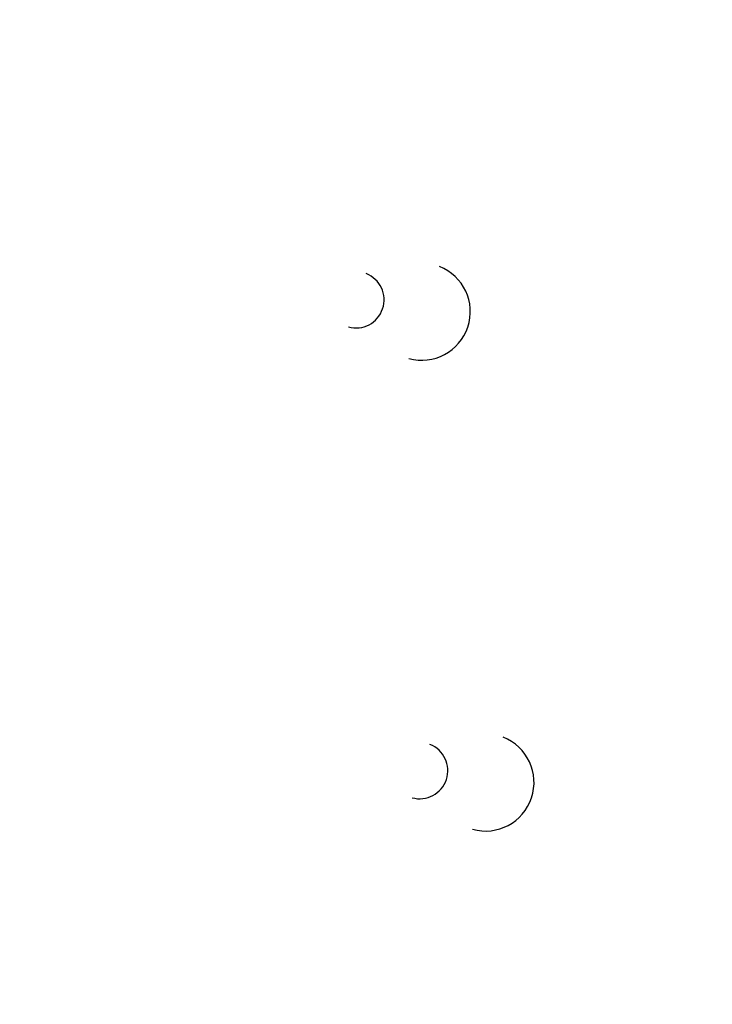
# Model space of a CAD drawing. Header units: feet. Extents: x 1377751 to 1381179, y 448542 to 452320.
# Tile 44 of 135: x 1377933 to 1377943, y 449070 to 449084. Entities that reach past the tile are written whole.
import ezdxf

# ---------------------------------------------------------------- set-up
doc = ezdxf.new("R2010")
doc.units = ezdxf.units.FT
doc.header["$MEASUREMENT"] = 0
doc.layers.add('TREE', color=3, linetype='Continuous')
doc.layers.add('VG_P_Cells', color=3, linetype='Continuous')

# ---------------------------------------------------------------- blocks, each defined once
blk = doc.blocks.new('TREE - DECIDUOUS')
at = {"color": 0, "linetype": 'ByBlock'}
blk.add_arc((-0.003675, -0.008728), 0.002979, 149.77662, 324.24212, dxfattribs=at)
blk = doc.blocks.new('Bayberry')
at = {"layer": 'VG_P_Cells'}
for p, xscale, yscale, zscale in [((-0.003, -0.001, 839.961), 240, 240, 240), ((0.038, 0.013, 694.919), 138.9901895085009, 138.9901895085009, 138.9901895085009)]:
    blk.add_blockref('TREE - DECIDUOUS', p, dxfattribs=dict(at, xscale=xscale, yscale=yscale, zscale=zscale))
blk = doc.blocks.new('*U961')
at = {"layer": 'TREE', "rotation": 276.8144840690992}
blk.add_blockref('Bayberry', (0.029, 0.08, -767.44), dxfattribs=at)
blk = doc.blocks.new('*U962')
at = {"layer": 'VG_P_Cells', "color": 0, "linetype": 'ByBlock', "lineweight": -2, "transparency": 16777216}
for p in [(0, 21), (0, 14), (0, 7), (0, 0)]:
    blk.add_blockref('*U961', p, dxfattribs=at)

msp = doc.modelspace()

# ---------------------------------------------------------------- block references
at = {"layer": 'VG_P_Cells', "rotation": 187.7149908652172}
msp.add_blockref('*U962', (1377936.513, 449080.23, 767.44), dxfattribs=at)

doc.saveas('drawing.dxf')
